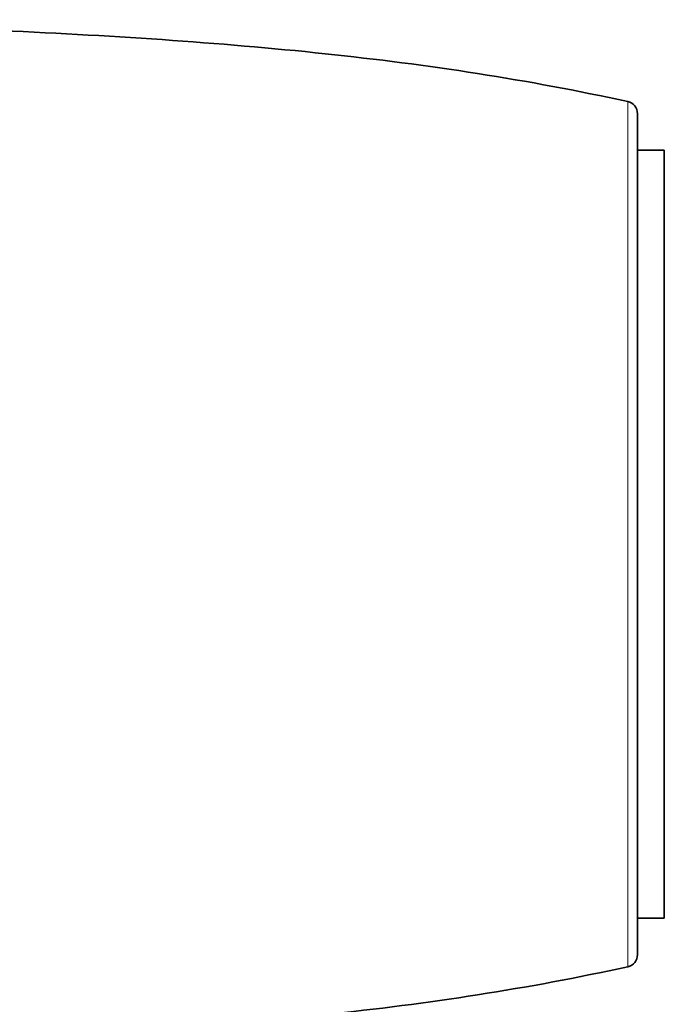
# Model space of a CAD drawing. Header units: millimetres. Extents: x 5 to 415, y 5 to 292.
# Tile 44 of 123: x 235 to 251, y 147 to 171. Entities that reach past the tile are written whole.
import ezdxf

# ---------------------------------------------------------------- set-up
doc = ezdxf.new("R2010")
doc.units = ezdxf.units.MM
doc.layers.add('Sichtbar (ISO)', color=7, linetype='Continuous', lineweight=35)
doc.layers.add('Sichtbar schmal (ISO)', color=7, linetype='Continuous', lineweight=18)

msp = doc.modelspace()

# ---------------------------------------------------------------- linework, layer by layer
at = {"layer": 'Sichtbar (ISO)'}
for p, q in [((250.00722167, 148.05259801), (250.00722167, 168.41739986)), ((250.00722167, 167.53814612), (250.65722167, 167.53814612)), ((250.65722167, 148.9318518), (250.65722167, 167.53814612)), ((250.00722167, 148.9318518), (250.65722167, 148.9318518))]:
    msp.add_line(p, q, dxfattribs=at)
for centre, start, end in [((249.70722167, 168.41740406), 359.999195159, 77.628217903), ((249.70722167, 148.05259382), 282.371782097, 0.000804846)]:
    msp.add_arc(centre, 0.3, start, end, dxfattribs=at)
for points, knots in [([(249.77148637, 168.71043684), (247.34872514, 169.24250805), (243.6953976, 169.79205743), (238.52378623, 170.2287687), (234.36259231, 170.4538694), (230.5093562, 170.5949363), (228.12430339, 170.6672074), (227.20258008, 170.69450946)], [0.00000052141, 0.00000052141, 0.00000052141, 0.00000052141, 0.34657875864, 0.5250969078, 0.70361505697, 0.88213320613, 1, 1, 1, 1]), ([(225.82453085, 145.73494064), (227.16345475, 145.7743011), (230.02455255, 145.85730853), (234.36259228, 146.01612965), (238.52378624, 146.24122887), (243.69539759, 146.67794062), (247.34872514, 147.22748983), (249.77148637, 147.75956104)], [0, 0, 0, 0, 0.16760334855, 0.33605626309, 0.50450917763, 0.67296209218, 0.99999950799, 0.99999950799, 0.99999950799, 0.99999950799])]:
    msp.add_open_spline(points, degree=3, knots=knots, dxfattribs=at)
at = {"layer": 'Sichtbar schmal (ISO)'}
msp.add_open_spline([(249.77148648, 147.75956055), (249.77146427, 147.75955169), (249.77146428, 147.75961409), (249.77146428, 147.77497185), (249.77146428, 147.8126595), (249.77146428, 147.87409925), (249.77146428, 147.95722761), (249.77146428, 148.0581908), (249.77146428, 148.17303348), (249.77146428, 148.29788756), (249.77146428, 148.429272), (249.77146428, 148.56388032), (249.77146428, 148.69839798), (249.77146428, 148.83036636), (249.77146428, 148.9593782), (249.77146428, 149.08763989), (249.77146428, 149.21905235), (249.77146428, 149.35714178), (249.77146428, 149.50368619), (249.77146428, 149.65875084), (249.77146428, 149.82208675), (249.77146428, 149.99372805), (249.77146428, 150.17360935), (249.77146428, 150.36158278), (249.77146428, 150.55771229), (249.77146428, 150.76217035), (249.77146428, 150.97459417), (249.77146428, 151.19441122), (249.77146428, 151.42384057), (249.77146428, 151.67152197), (249.77146428, 151.95171753), (249.77146428, 152.27939701), (249.77146428, 152.66382077), (249.77146428, 153.10463215), (249.77146428, 153.59161863), (249.77146428, 154.11047336), (249.77146428, 154.65092647), (249.77146428, 155.20860895), (249.77146428, 155.78208955), (249.77146428, 156.36914499), (249.77146428, 156.96663545), (249.77146428, 157.57104723), (249.77146428, 158.17869157), (249.77146428, 158.78572849), (249.77146428, 159.38847998), (249.77146428, 159.98344954), (249.77146428, 160.56737141), (249.77146428, 161.13801968), (249.77146428, 161.69419838), (249.77146428, 162.23257156), (249.77146428, 162.744322), (249.77146428, 163.21704527), (249.77146428, 163.64010555), (249.77146428, 164.00899808), (249.77146428, 164.32712021), (249.77146428, 164.60423031), (249.77146428, 164.85394041), (249.77146428, 165.08848742), (249.77146428, 165.31459298), (249.77146428, 165.53369832), (249.77146428, 165.74477417), (249.77146428, 165.94746597), (249.77146428, 166.14199362), (249.77146428, 166.32844195), (249.77146428, 166.50673549), (249.77146428, 166.6768579), (249.77146428, 166.83876967), (249.77146428, 166.99214387), (249.77146428, 167.13718501), (249.77146428, 167.27612712), (249.77146428, 167.41353411), (249.77146428, 167.55423096), (249.77146428, 167.70054946), (249.77146428, 167.85133344), (249.77146428, 168.00325436), (249.77146428, 168.15229521), (249.77146428, 168.29413335), (249.77146428, 168.42362007), (249.77146428, 168.53485594), (249.77146428, 168.62169034), (249.77146428, 168.67777329), (249.77146428, 168.70385452), (249.77146428, 168.71041157), (249.77146428, 168.71044425), (249.77148648, 168.71043733)], degree=3, knots=[0.00000002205, 0.00000002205, 0.00000002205, 0.00000002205, 0.03075139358, 0.05881593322, 0.08403087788, 0.10655499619, 0.1266328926, 0.14451652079, 0.16045071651, 0.1746774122, 0.18742888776, 0.19887205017, 0.20908442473, 0.21815428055, 0.226292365, 0.2338164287, 0.24107405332, 0.24832333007, 0.25561185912, 0.26289211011, 0.27016827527, 0.2774514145, 0.28473221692, 0.29200254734, 0.2992665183, 0.30654105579, 0.3138288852, 0.32107396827, 0.32829200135, 0.33578029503, 0.34402847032, 0.35345166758, 0.36425534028, 0.37631146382, 0.38919849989, 0.40244901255, 0.41582597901, 0.42933400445, 0.4430018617, 0.4568118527, 0.47072216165, 0.4847019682, 0.49871150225, 0.51270035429, 0.52662634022, 0.54045872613, 0.55415997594, 0.56769897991, 0.58111239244, 0.594435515, 0.60747267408, 0.61983309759, 0.63119683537, 0.64137740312, 0.65034480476, 0.65833188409, 0.66572837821, 0.6729376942, 0.68019456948, 0.68748377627, 0.69475429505, 0.70201302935, 0.70927452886, 0.71654461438, 0.7238183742, 0.73109131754, 0.73837457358, 0.7456603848, 0.75290214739, 0.76018267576, 0.76781480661, 0.77622307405, 0.78579062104, 0.79671507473, 0.80907123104, 0.82303279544, 0.83889208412, 0.85696295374, 0.87755939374, 0.90100668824, 0.92741990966, 0.95496138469, 0.98028601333, 0.99999998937, 0.99999998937, 0.99999998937, 0.99999998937], dxfattribs=at)

doc.saveas('drawing.dxf')
